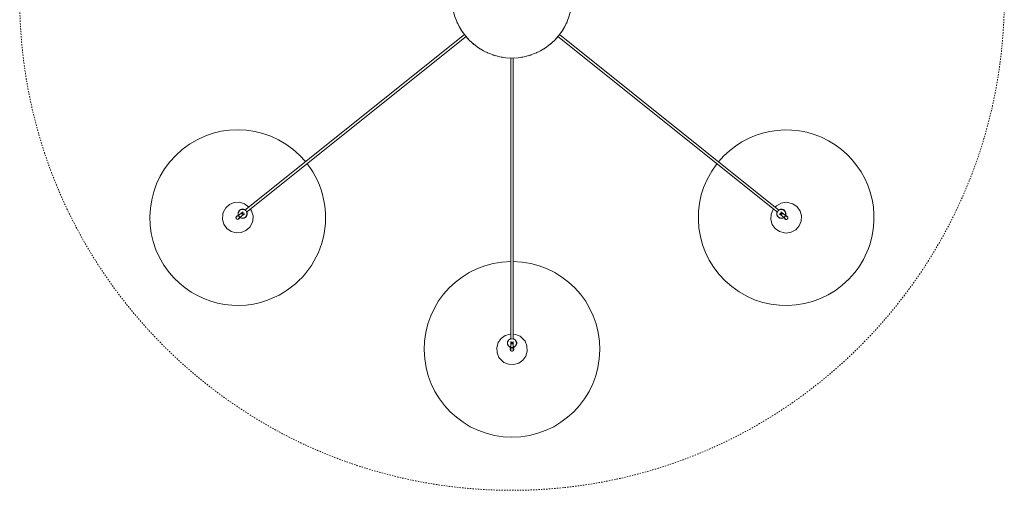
# Model space of a CAD drawing. Header units: millimetres. Extents: x 2868 to 10969, y -1250 to 7939.
# Tile 8 of 15: x 2868 to 5110, y 5473 to 6545. Entities that reach past the tile are written whole.
import ezdxf

# ---------------------------------------------------------------- set-up
doc = ezdxf.new("R2010")
doc.units = ezdxf.units.MM
doc.linetypes.add('Dash', pattern=[6, 3, -3])
doc.layers.add('A-ANNO-DIMS', color=7, linetype='Dash', lineweight=15, true_color=0xd2d2d2)
doc.layers.add('E-LITE-EQPM', color=7, linetype='Continuous', lineweight=20)

# ---------------------------------------------------------------- blocks, each defined once
blk = doc.blocks.new('68595-7L_ 68596-7L_ 68596-7L  KOMBO400 - 64314-44-7L SAMBA Black_ribbon beige pendant lamp ø450-7L-596359-Planta_PDF')
at = {"layer": 'E-LITE-EQPM'}
for p, q in [((9.5, 787.8), (10.7, 787.8)), ((10.7, 787.3), (9.6, 787.3)), ((10.7, 785.8), (10.7, 787.8)), ((10.7, 783.8), (10.7, 785.8)), ((-3, 136.5), (-3, 776.6)), ((3, 776.6), (3, 136.5)), ((10.7, 783.8), (9.5, 783.8)), ((10.7, 784.3), (9.6, 784.3)), ((-609.1, 499.8), (-608.3, 500.8)), ((-607.9, 500.5), (-608.6, 499.6)), ((-606.7, 499.6), (-608.3, 500.8)), ((-605.1, 498.3), (-606.7, 499.6)), ((-605.5, 498.6), (-606.2, 497.8)), ((-605.1, 498.3), (-605.9, 497.3)), ((-108.5, 83), (-608.1, 483.1)), ((-604.4, 487.8), (-104.7, 87.7)), ((104.7, 87.7), (604.2, 488)), ((607.9, 483.3), (108.5, 83.1)), ((618.4, 481.8), (617.6, 482.8)), ((618.8, 482.1), (618.1, 483)), ((618.4, 481.8), (619.9, 483)), ((619.9, 483), (621.5, 484.3)), ((621.1, 484), (620.4, 484.9)), ((620.7, 485.3), (621.5, 484.3))]:
    blk.add_line(p, q, dxfattribs=at)
at = {"layer": 'E-LITE-EQPM', "flags": 128}
for points in [[(-27.3, 821.9), (-18.6, 829.7), (-7.7, 834.1), (4, 834.8), (15.2, 831.5), (24.8, 824.7), (31.5, 815.2), (34.8, 803.9), (34.1, 792.2), (29.7, 781.4), (27.3, 778.1)], [(-3, 765.3), (-4, 765.2), (-15.2, 768.5), (-24.8, 775.3), (-31.5, 784.8), (-34.8, 796.1), (-34.1, 807.8), (-29.7, 818.6), (-27.3, 821.9)], [(-3, 776), (-3.2, 776.1), (-3.6, 776.2), (-4, 776.4), (-4.4, 776.5), (-4.8, 776.7), (-5.1, 776.9), (-5.5, 777.1), (-5.8, 777.3), (-6.1, 777.6), (-6.5, 777.8), (-6.8, 778.1), (-7.1, 778.4), (-7.4, 778.7), (-7.7, 779), (-7.9, 779.3), (-8.2, 779.6), (-8.4, 779.9), (-8.7, 780.3), (-8.9, 780.6), (-9.1, 781), (-9.3, 781.4), (-9.4, 781.7), (-9.6, 782.1), (-9.7, 782.5), (-9.9, 782.9), (-10, 783.3), (-10.1, 783.7), (-10.1, 784.1), (-10.2, 784.5), (-10.3, 784.9), (-10.3, 785.3), (-10.3, 785.7), (-10.3, 786.1), (-10.3, 786.6), (-10.2, 787), (-10.2, 787.4), (-10.1, 787.8), (-10, 788.2), (-9.9, 788.6), (-9.8, 789), (-9.7, 789.4), (-9.5, 789.7), (-9.4, 790.1), (-9.2, 790.5), (-9, 790.9), (-8.8, 791.2), (-8.6, 791.6), (-8.3, 791.9), (-8.1, 792.2), (-7.8, 792.5), (-7.5, 792.9), (-7.3, 793.1), (-7, 793.4), (-6.6, 793.7), (-6.3, 794), (-6, 794.2), (-5.7, 794.4), (-5.3, 794.7), (-4.9, 794.9), (-4.6, 795.1), (-4.2, 795.2), (-3.8, 795.4), (-3.4, 795.5), (-3.1, 795.7)], [(-3.1, 802.5), (-3.2, 802.4), (-3.3, 802.2), (-3.4, 802.1), (-3.5, 802), (-3.6, 801.8), (-3.6, 801.7), (-3.7, 801.5), (-3.7, 801.4), (-3.8, 801.2), (-3.8, 801.1), (-3.9, 800.9), (-3.9, 800.8), (-4, 800.6), (-4, 800.5), (-4, 800.3), (-4, 800.1), (-4, 800), (-4, 799.8), (-4, 799.7), (-4, 799.5), (-3.9, 799.3), (-3.9, 799.2), (-3.9, 799), (-3.8, 798.9), (-3.8, 798.7), (-3.7, 798.6), (-3.7, 798.4), (-3.6, 798.3), (-3.5, 798.1), (-3.5, 798), (-3.4, 797.9), (-3.3, 797.7), (-3.2, 797.6), (-3.1, 797.5), (-3, 797.3)], [(3.1, 797.5), (3.2, 797.6), (3.3, 797.8), (3.4, 797.9), (3.5, 798), (3.6, 798.2), (3.6, 798.3), (3.7, 798.5), (3.7, 798.6), (3.8, 798.8), (3.8, 798.9), (3.9, 799.1), (3.9, 799.2), (4, 799.4), (4, 799.5), (4, 799.7), (4, 799.9), (4, 800), (4, 800.2), (4, 800.3), (4, 800.5), (3.9, 800.7), (3.9, 800.8), (3.9, 801), (3.8, 801.1), (3.8, 801.3), (3.7, 801.4), (3.7, 801.6), (3.6, 801.7), (3.5, 801.9), (3.5, 802), (3.4, 802.1), (3.3, 802.3), (3.2, 802.4), (3.1, 802.5), (3, 802.7), (2.9, 802.8), (2.8, 802.9), (2.7, 803), (2.5, 803.1), (2.4, 803.2), (2.3, 803.3), (2.1, 803.4), (2, 803.5), (1.9, 803.5), (1.7, 803.6), (1.6, 803.7), (1.4, 803.7), (1.3, 803.8), (1.1, 803.8), (1, 803.9), (0.8, 803.9), (0.7, 803.9), (0.5, 804), (0.3, 804), (0.2, 804), (0, 804), (-0.1, 804), (-0.3, 804), (-0.5, 804), (-0.6, 804), (-0.8, 803.9), (-0.9, 803.9), (-1.1, 803.9), (-1.2, 803.8), (-1.4, 803.8), (-1.5, 803.7), (-1.7, 803.6), (-1.8, 803.6), (-2, 803.5), (-2.1, 803.4), (-2.2, 803.3), (-2.4, 803.2), (-2.5, 803.1), (-2.6, 803), (-2.7, 802.9), (-2.9, 802.8), (-3, 802.7), (-3.1, 802.6), (-3.1, 802.5)], [(-3, 795.9), (-3, 796.1), (-3, 796.3), (-3, 796.6), (-3, 796.8), (-3, 797), (-3, 797.2), (-3, 797.4), (-3, 797.6), (-3, 797.8), (-3, 798), (-3, 798.1), (-3, 798.3), (-3, 798.5), (-3, 798.6), (-3, 798.8), (-3, 798.9), (-3, 799.1), (-3, 799.2), (-3, 799.3), (-3, 799.4), (-3, 799.5), (-3, 799.6), (-3, 799.7), (-3, 799.8), (-3, 799.8), (-3, 799.9), (-3, 799.9), (-3, 800), (-3, 800), (-3, 800), (-3, 800)], [(-3, 782.2), (-3, 787.7), (-3, 793.2), (-3, 795.9)], [(3, 800), (3, 800), (3, 800), (3, 800), (3, 799.9), (3, 799.9), (3, 799.8), (3, 799.8), (3, 799.7), (3, 799.6), (3, 799.5), (3, 799.4), (3, 799.3), (3, 799.2), (3, 799.1), (3, 799), (3, 798.8), (3, 798.7), (3, 798.5), (3, 798.3), (3, 798.2), (3, 798), (3, 797.8), (3, 797.6), (3, 797.4), (3, 797.2), (3, 797), (3, 796.8), (3, 796.6), (3, 796.4), (3, 796.2), (3, 795.9), (3, 795.9)], [(3, 797.3), (3.1, 797.4), (3.1, 797.5)], [(3, 795.9), (3, 790.4), (3, 785), (3, 782.2)], [(3, 795.7), (3.2, 795.6), (3.6, 795.5), (4, 795.3), (4.4, 795.2), (4.8, 795), (5.1, 794.8), (5.5, 794.6), (5.8, 794.3), (6.1, 794.1), (6.5, 793.8), (6.8, 793.6), (7.1, 793.3), (7.4, 793), (7.7, 792.7), (7.9, 792.4), (8.2, 792.1), (8.4, 791.7), (8.7, 791.4), (8.9, 791.1), (9.1, 790.7), (9.3, 790.3), (9.4, 790), (9.6, 789.6), (9.7, 789.2), (9.9, 788.8), (10, 788.4), (10.1, 788)], [(27.3, 778.1), (18.6, 770.3), (7.7, 765.9), (3, 765.6)], [(10.1, 783.8), (10, 783.5), (9.9, 783.1), (9.8, 782.7), (9.7, 782.3), (9.5, 781.9), (9.4, 781.6), (9.2, 781.2), (9, 780.8), (8.8, 780.5), (8.6, 780.1), (8.3, 779.8), (8.1, 779.5), (7.8, 779.1), (7.5, 778.8), (7.3, 778.5), (7, 778.3), (6.6, 778), (6.3, 777.7), (6, 777.5), (5.7, 777.2), (5.3, 777), (4.9, 776.8), (4.6, 776.6), (4.2, 776.5), (3.8, 776.3), (3.4, 776.1), (3.1, 776)], [(-658.6, 492.4), (-659.2, 504.1), (-655.9, 515.3), (-649.1, 524.9), (-639.6, 531.6), (-628.3, 534.8), (-616.6, 534.1), (-605.8, 529.6), (-597.1, 521.8), (-591.4, 511.6), (-590.3, 507.7)], [(595.3, 480.9), (594.7, 481.6), (590.2, 492.4), (589.5, 504.1), (592.7, 515.4), (599.5, 525), (609, 531.8), (620.2, 535), (624.3, 535.3)], [(624.3, 535.3), (635.8, 533.3), (646.1, 527.7), (653.9, 518.9), (658.4, 508.1), (659.1, 496.4), (655.8, 485.2), (649.1, 475.6), (639.6, 468.8), (628.3, 465.5), (624.3, 465.3)], [(-620.6, 500.9), (-620.6, 501.1), (-620.6, 501.2), (-620.7, 501.4), (-620.8, 501.5), (-620.8, 501.7), (-620.9, 501.8), (-621, 502), (-621, 502.1), (-621.1, 502.2), (-621.2, 502.4), (-621.3, 502.5), (-621.4, 502.6), (-621.5, 502.7), (-621.6, 502.9), (-621.7, 503), (-621.9, 503.1), (-622, 503.2), (-622.1, 503.3), (-622.2, 503.4), (-622.4, 503.4), (-622.5, 503.5), (-622.7, 503.6), (-622.8, 503.7), (-622.9, 503.7), (-623.1, 503.8), (-623.2, 503.8), (-623.4, 503.9), (-623.6, 503.9), (-623.7, 504), (-623.9, 504), (-624, 504), (-624.2, 504), (-624.3, 504), (-624.5, 504), (-624.7, 504), (-624.8, 504), (-625, 504), (-625.1, 504), (-625.3, 504), (-625.5, 503.9), (-625.6, 503.9), (-625.8, 503.8), (-625.9, 503.8), (-626.1, 503.7), (-626.2, 503.6), (-626.3, 503.6), (-626.5, 503.5), (-626.6, 503.4), (-626.8, 503.3), (-626.9, 503.2), (-627, 503.1), (-627.1, 503), (-627.3, 502.9), (-627.4, 502.8), (-627.5, 502.7), (-627.6, 502.6), (-627.7, 502.4), (-627.8, 502.3), (-627.9, 502.2), (-627.9, 502), (-628, 501.9), (-628.1, 501.7), (-628.2, 501.6), (-628.2, 501.5), (-628.3, 501.3), (-628.3, 501.2), (-628.4, 501), (-628.4, 500.8), (-628.4, 500.7), (-628.4, 500.5), (-628.5, 500.4), (-628.5, 500.2), (-628.5, 500), (-628.5, 499.9), (-628.5, 499.7), (-628.4, 499.6), (-628.4, 499.4), (-628.4, 499.3), (-628.4, 499.2)], [(-628.4, 499.2), (-628.3, 499), (-628.3, 498.9), (-628.2, 498.7), (-628.2, 498.6), (-628.1, 498.4), (-628.1, 498.3), (-628, 498.1), (-627.9, 498), (-627.8, 497.8), (-627.7, 497.7), (-627.6, 497.6), (-627.5, 497.5), (-627.4, 497.3), (-627.3, 497.2), (-627.2, 497.1), (-627.1, 497), (-627, 496.9), (-626.8, 496.8), (-626.7, 496.7), (-626.6, 496.6), (-626.4, 496.5), (-626.3, 496.5), (-626.1, 496.4), (-626, 496.3), (-625.8, 496.3), (-625.7, 496.2), (-625.5, 496.2), (-625.4, 496.1), (-625.2, 496.1), (-625.1, 496.1), (-624.9, 496.1), (-624.8, 496), (-624.6, 496), (-624.4, 496), (-624.3, 496)], [(-623.1, 495.1), (-623.3, 495.3), (-623.5, 495.4), (-623.7, 495.5), (-623.8, 495.7), (-624, 495.8), (-624.2, 495.9), (-624.3, 496.1), (-624.5, 496.2), (-624.6, 496.3), (-624.8, 496.4), (-624.9, 496.5), (-625, 496.6), (-625.2, 496.7), (-625.3, 496.8), (-625.4, 496.9), (-625.5, 497), (-625.6, 497.1), (-625.7, 497.2), (-625.8, 497.3), (-625.9, 497.3), (-626, 497.4), (-626, 497.5), (-626.1, 497.5), (-626.2, 497.5), (-626.2, 497.6), (-626.3, 497.6), (-626.3, 497.7), (-626.3, 497.7), (-626.3, 497.7), (-626.3, 497.7), (-626.4, 497.7)], [(-607.8, 482.6), (-608.2, 482.3), (-608.5, 482.1), (-608.9, 481.9), (-609.3, 481.8), (-609.6, 481.6), (-610, 481.5), (-610.4, 481.3), (-610.8, 481.2), (-611.2, 481.1), (-611.6, 481.1), (-612, 481), (-612.4, 480.9), (-612.8, 480.9), (-613.3, 480.9), (-613.7, 480.9), (-614.1, 480.9), (-614.5, 481), (-614.9, 481), (-615.3, 481.1), (-615.7, 481.2), (-616.1, 481.3), (-616.5, 481.4), (-616.9, 481.5), (-617.3, 481.6), (-617.7, 481.8), (-618, 482), (-618.4, 482.2), (-618.7, 482.4), (-619.1, 482.6), (-619.4, 482.8), (-619.8, 483.1), (-620.1, 483.3), (-620.4, 483.6), (-620.7, 483.9), (-621, 484.2), (-621.2, 484.5), (-621.5, 484.8), (-621.8, 485.2), (-622, 485.5), (-622.2, 485.8), (-622.4, 486.2), (-622.6, 486.6), (-622.8, 486.9), (-623, 487.3), (-623.1, 487.7), (-623.2, 488.1), (-623.3, 488.5), (-623.4, 488.9), (-623.5, 489.3), (-623.6, 489.7), (-623.7, 490.1), (-623.7, 490.5), (-623.7, 490.9), (-623.7, 491.3), (-623.7, 491.7), (-623.7, 492.2), (-623.6, 492.6), (-623.6, 493), (-623.5, 493.4), (-623.4, 493.8), (-623.3, 494.2), (-623.1, 494.6), (-623, 494.9)], [(-612.5, 486.6), (-616.7, 490), (-621, 493.4), (-623.1, 495.1)], [(-622.6, 502.4), (-622.6, 502.4), (-622.6, 502.4), (-622.6, 502.4), (-622.5, 502.3), (-622.5, 502.3), (-622.5, 502.3), (-622.4, 502.2), (-622.4, 502.2), (-622.3, 502.1), (-622.2, 502.1), (-622.2, 502), (-622.1, 502), (-622, 501.9), (-621.9, 501.8), (-621.8, 501.7), (-621.7, 501.6), (-621.6, 501.5), (-621.4, 501.5), (-621.3, 501.3), (-621.2, 501.2), (-621, 501.1), (-620.9, 501), (-620.7, 500.9), (-620.6, 500.8), (-620.4, 500.7), (-620.3, 500.5), (-620.1, 500.4), (-619.9, 500.3), (-619.8, 500.1), (-619.6, 500), (-619.4, 499.8), (-619.4, 499.8)], [(-620.5, 500.7), (-620.5, 500.8), (-620.6, 500.9)], [(-619.4, 499.8), (-615.1, 496.4), (-610.9, 493), (-608.7, 491.3)], [(-619.3, 499.7), (-619, 499.8), (-618.7, 500), (-618.3, 500.2), (-617.9, 500.4), (-617.6, 500.6), (-617.2, 500.8), (-616.8, 500.9), (-616.4, 501), (-616, 501.1), (-615.6, 501.2), (-615.2, 501.3), (-614.8, 501.4), (-614.4, 501.4), (-614, 501.5), (-613.6, 501.5), (-613.2, 501.5), (-612.8, 501.5), (-612.3, 501.4), (-611.9, 501.4), (-611.5, 501.3), (-611.1, 501.2), (-610.7, 501.1), (-610.3, 501), (-609.9, 500.9), (-609.6, 500.7), (-609.2, 500.6), (-608.8, 500.4)], [(-605.5, 497.8), (-605.3, 497.6), (-605.1, 497.2), (-604.8, 496.9), (-604.6, 496.5), (-604.4, 496.2), (-604.2, 495.8), (-604, 495.4), (-603.9, 495.1), (-603.7, 494.7), (-603.6, 494.3), (-603.5, 493.9), (-603.4, 493.5), (-603.3, 493.1), (-603.2, 492.7), (-603.2, 492.3), (-603.1, 491.9), (-603.1, 491.5), (-603.1, 491), (-603.1, 490.6), (-603.2, 490.2), (-603.2, 489.8), (-603.3, 489.4), (-603.4, 489), (-603.5, 488.6), (-603.6, 488.2), (-603.7, 487.8), (-603.8, 487.4)], [(-590.3, 507.7), (-589.7, 496), (-593, 484.7), (-595.7, 480.9)], [(603.7, 487.6), (603.6, 487.8), (603.4, 488.2), (603.3, 488.6), (603.2, 489), (603.1, 489.4), (603.1, 489.8), (603, 490.2), (603, 490.7), (602.9, 491.1), (602.9, 491.5), (602.9, 491.9), (603, 492.3), (603, 492.7), (603.1, 493.1), (603.1, 493.5), (603.2, 493.9), (603.3, 494.3), (603.5, 494.7), (603.6, 495.1), (603.8, 495.5), (603.9, 495.9), (604.1, 496.2), (604.3, 496.6), (604.5, 496.9), (604.8, 497.3), (605, 497.6), (605.3, 497.9), (605.5, 498.2), (605.8, 498.6), (606.1, 498.8), (606.4, 499.1), (606.7, 499.4), (607, 499.6), (607.4, 499.9), (607.7, 500.1), (608.1, 500.3), (608.4, 500.5), (608.8, 500.7), (609.2, 500.9), (609.5, 501), (609.9, 501.2), (610.3, 501.3), (610.7, 501.4), (611.1, 501.5), (611.5, 501.6), (611.9, 501.6), (612.3, 501.7), (612.8, 501.7), (613.2, 501.7), (613.6, 501.7), (614, 501.7), (614.4, 501.7), (614.8, 501.6), (615.2, 501.5), (615.6, 501.4), (616, 501.3), (616.4, 501.2), (616.8, 501.1), (617.2, 500.9), (617.6, 500.8), (617.9, 500.6), (618.3, 500.4), (618.6, 500.2), (619, 500)], [(608.5, 491.5), (612.8, 494.9), (617.1, 498.3), (619.2, 500.1)], [(622.9, 495.4), (618.7, 492), (614.4, 488.5), (612.3, 486.8)], [(619.2, 500.1), (619.4, 500.2), (619.5, 500.3), (619.7, 500.5), (619.9, 500.6), (620, 500.7), (620.2, 500.9), (620.4, 501), (620.5, 501.1), (620.7, 501.2), (620.8, 501.4), (621, 501.5), (621.1, 501.6), (621.2, 501.7), (621.3, 501.8), (621.5, 501.9), (621.6, 502), (621.7, 502), (621.8, 502.1), (621.9, 502.2), (621.9, 502.3), (622, 502.3), (622.1, 502.4), (622.2, 502.4), (622.2, 502.5), (622.3, 502.5), (622.3, 502.5), (622.3, 502.6), (622.4, 502.6), (622.4, 502.6), (622.4, 502.6), (622.4, 502.6)], [(624.3, 504.3), (624.1, 504.3), (624, 504.3), (623.8, 504.3), (623.6, 504.2), (623.5, 504.2), (623.3, 504.2), (623.2, 504.1), (623, 504.1), (622.9, 504), (622.7, 504), (622.6, 503.9), (622.4, 503.8), (622.3, 503.8), (622.2, 503.7), (622, 503.6), (621.9, 503.5), (621.8, 503.4), (621.6, 503.3), (621.5, 503.2), (621.4, 503.1), (621.3, 503), (621.2, 502.8), (621.1, 502.7), (621, 502.6), (620.9, 502.4), (620.8, 502.3), (620.7, 502.2), (620.7, 502), (620.6, 501.9), (620.5, 501.7), (620.5, 501.6), (620.4, 501.4), (620.4, 501.3), (620.4, 501.1), (620.3, 501)], [(622.8, 495.3), (622.9, 495), (623, 494.6), (623.1, 494.2), (623.2, 493.8), (623.3, 493.4), (623.4, 493), (623.5, 492.6), (623.5, 492.2), (623.5, 491.8), (623.5, 491.4), (623.5, 491), (623.5, 490.6), (623.4, 490.1), (623.4, 489.7), (623.3, 489.3), (623.2, 488.9), (623.1, 488.5), (623, 488.1), (622.8, 487.8), (622.7, 487.4), (622.5, 487), (622.3, 486.6), (622.1, 486.3), (621.9, 485.9), (621.7, 485.6), (621.5, 485.2), (621.2, 484.9)], [(626.2, 497.9), (626.2, 497.9), (626.1, 497.9), (626.1, 497.9), (626.1, 497.9), (626.1, 497.9), (626, 497.8), (626, 497.8), (625.9, 497.8), (625.9, 497.7), (625.8, 497.6), (625.7, 497.6), (625.6, 497.5), (625.5, 497.4), (625.4, 497.4), (625.3, 497.3), (625.2, 497.2), (625.1, 497.1), (625, 497), (624.9, 496.9), (624.7, 496.8), (624.6, 496.7), (624.4, 496.6), (624.3, 496.5), (624.1, 496.3), (624, 496.2), (623.8, 496.1), (623.7, 495.9), (623.5, 495.8), (623.3, 495.7), (623.2, 495.5), (623, 495.4), (622.9, 495.4)], [(624, 496.3), (624.2, 496.3), (624.3, 496.3)], [(624.3, 496.3), (624.4, 496.3), (624.6, 496.3), (624.8, 496.3), (624.9, 496.3), (625.1, 496.4), (625.2, 496.4), (625.4, 496.4), (625.5, 496.5), (625.7, 496.5), (625.8, 496.6), (626, 496.7), (626.1, 496.7), (626.3, 496.8), (626.4, 496.9), (626.5, 497), (626.7, 497.1), (626.8, 497.2), (626.9, 497.3), (627, 497.4), (627.1, 497.5), (627.3, 497.6), (627.4, 497.7), (627.5, 497.9), (627.6, 498), (627.6, 498.1), (627.7, 498.3), (627.8, 498.4), (627.9, 498.5), (627.9, 498.7), (628, 498.8), (628.1, 499), (628.1, 499.1), (628.2, 499.3), (628.2, 499.4), (628.2, 499.6), (628.2, 499.8), (628.3, 499.9), (628.3, 500.1), (628.3, 500.2), (628.3, 500.4), (628.3, 500.6), (628.3, 500.7), (628.2, 500.9), (628.2, 501), (628.2, 501.2), (628.1, 501.3), (628.1, 501.5), (628, 501.6), (628, 501.8), (627.9, 501.9), (627.8, 502.1), (627.8, 502.2), (627.7, 502.4), (627.6, 502.5), (627.5, 502.6), (627.4, 502.8), (627.3, 502.9), (627.2, 503), (627.1, 503.1), (627, 503.2), (626.9, 503.3), (626.7, 503.4), (626.6, 503.5), (626.5, 503.6), (626.3, 503.7), (626.2, 503.8), (626.1, 503.9), (625.9, 503.9), (625.8, 504), (625.6, 504), (625.5, 504.1), (625.3, 504.1), (625.2, 504.2), (625, 504.2), (624.8, 504.2), (624.7, 504.3), (624.5, 504.3), (624.4, 504.3), (624.3, 504.3)], [(-599.2, 476), (-599.8, 475.2), (-609.4, 468.5), (-620.6, 465.3), (-632.3, 465.9), (-643.1, 470.4), (-651.9, 478.2), (-657.5, 488.5), (-658.6, 492.4)], [(624.3, 465.3), (612.7, 467.2), (602.5, 472.9), (599.3, 476.4)], [(618, 482.3), (617.7, 482.1), (617.3, 482), (616.9, 481.8), (616.5, 481.7), (616.1, 481.6), (615.7, 481.4), (615.3, 481.4), (614.9, 481.3), (614.5, 481.2), (614.1, 481.2), (613.7, 481.1), (613.3, 481.1), (612.9, 481.1), (612.5, 481.2), (612.1, 481.2), (611.7, 481.3), (611.2, 481.3), (610.8, 481.4), (610.4, 481.5), (610.1, 481.6), (609.7, 481.8), (609.3, 481.9), (608.9, 482.1), (608.5, 482.3), (608.2, 482.5), (607.8, 482.7), (607.5, 482.9)]]:
    blk.add_lwpolyline(points, dxfattribs=at)
at = {"layer": 'E-LITE-EQPM'}
for centre, radius, start, end in [((0, 800), 200, 90.0002, 269.1467), ((0, 800), 200, 270.8615, 90.0002), ((0, 785.8), 10, 90, 270), ((0, 800), 3, 165, 180), ((0, 800), 3, 180, 191.588), ((0, 785.8), 2, 90, 270), ((0, 785.8), 2, 90, 270), ((0, 785.8), 10, 270, 90), ((0, 785.8), 2, 270, 90), ((0, 785.8), 2, 270, 90), ((0, 800), 3, 0, 15), ((0, 800), 3, 348.4123, 0), ((0, 785.8), 10.3, 30, 32.0576), ((0, 785.8), 10.3, 210, 212.0576), ((-624.5, 500), 200, 65.1786, 141.3143), ((624.3, 500.3), 200, 38.7079, 217.8546), ((-624.5, 500), 200, 322.1756, 65.1604), ((-624.5, 500), 200, 141.3143, 320.4608), ((624.3, 500.3), 200, 17.958, 38.7079), ((624.3, 500.3), 200, 219.5694, 17.9387), ((-624.5, 500), 3, 216.3143, 231.3143), ((-624.5, 500), 3, 231.3143, 242.7501), ((-613.4, 491.2), 10, 141.3143, 321.3143), ((-624.5, 500), 3, 51.3143, 66.3143), ((-624.5, 500), 3, 39.9519, 51.3143), ((-613.4, 491.2), 10, 321.3143, 141.3143), ((-613.4, 491.2), 10.3, 81.3143, 83.3718), ((613.2, 491.4), 10, 38.7079, 218.7079), ((613.2, 491.4), 10.3, 158.7079, 160.7655), ((613.2, 491.4), 10, 218.7079, 38.7079), ((613.2, 491.4), 2, 38.7079, 218.7079), ((613.2, 491.4), 2, 38.7079, 218.7079), ((624.3, 500.3), 3, 128.7079, 140.0708), ((624.3, 500.3), 3, 113.7079, 128.7079), ((624.3, 500.3), 3, 297.2725, 308.7079), ((624.3, 500.3), 3, 308.7079, 323.7079), ((-613.4, 491.2), 2, 141.3143, 321.3143), ((-613.4, 491.2), 2, 141.3143, 321.3143), ((-613.4, 491.2), 2, 321.3143, 141.3143), ((-613.4, 491.2), 2, 321.3143, 141.3143), ((-613.4, 491.2), 10.3, 261.3143, 263.3718), ((613.2, 491.4), 2, 218.7079, 38.7079), ((613.2, 491.4), 2, 218.7079, 38.7079), ((613.2, 491.4), 10.3, 338.7079, 340.7655), ((0, 0), 136.7, 97.84, 100.5259), ((0, 0), 136.7, 79.4741, 82.16), ((0, 0), 136.7, 121.4387, 124.9273), ((0, 0), 136.7, 113.5273, 116.9461), ((0, 0), 136.7, 105.7108, 108.9297), ((0, 0), 136.7, 71.0703, 74.2892), ((0, 0), 136.7, 63.0539, 66.4727), ((0, 0), 136.7, 55.0727, 58.5613), ((0, 0), 136.7, 137.201, 140.7285), ((0, 0), 136.7, 129.2715, 132.799), ((0, 0), 136.7, 47.201, 50.7285), ((0, 0), 136.7, 39.2715, 42.799), ((0, 0), 136.7, 145.0727, 148.5613), ((0, 0), 136.7, 31.4387, 34.9273), ((0, 0), 136.7, 153.0539, 156.4727), ((0, 0), 136.7, 23.5273, 26.9461)]:
    blk.add_arc(centre, radius, start, end, dxfattribs=at)
for centre, major_axis, start_param, end_param in [((0, 785.8), (-3, 0), 0.840153, 1.570796), ((0, 785.8), (3, 0), 4.712389, 5.443033), ((-613.4, 491.2), (1.88, 2.34), 3.981745, 4.712389), ((-613.4, 491.2), (1.88, 2.34), 4.712389, 5.443033), ((613.2, 491.4), (-1.88, 2.34), 0.840153, 1.570796), ((613.2, 491.4), (-1.88, 2.34), 1.570796, 2.30144)]:
    blk.add_ellipse(centre, major_axis=major_axis, ratio=0.038955, start_param=start_param, end_param=end_param, dxfattribs=at)
for points, knots in [([(-4.4, 794.8), (-4.4, 794.8), (-4.3, 794.9), (-3.8, 795.1), (-3.2, 795.3), (-2.7, 795.5)], [0, 0, 0, 0, 0.1428571, 0.2857143, 0.5714286, 0.5714286, 0.5714286, 0.5714286]), ([(0, 796.3), (-0.5, 796.3), (-1.6, 796.3), (-2.6, 796.2), (-3, 796), (-3, 795.9), (-3, 795.8)], [-1, -1, -1, -1, -0.8333333, -0.6666667, -0.5555556, -0.4444444, -0.4444444, -0.4444444, -0.4444444]), ([(0, 796.3), (0.4, 796.3), (1.1, 796.3), (2, 796.2), (2.7, 796.1), (3, 796), (3, 795.9), (3, 795.8), (3, 795.8)], [0, 0, 0, 0, 0.1111111, 0.2222222, 0.3333333, 0.4444444, 0.5138889, 0.5555556, 0.5555556, 0.5555556, 0.5555556]), ([(2.9, 795.4), (3.1, 795.4), (3.4, 795.2), (3.8, 795.1), (4, 795), (4.1, 795), (4.2, 794.9), (4.3, 794.9), (4.4, 794.8), (4.4, 794.8)], [0.4648461, 0.4648461, 0.4648461, 0.4648461, 0.5714286, 0.6785714, 0.7321429, 0.7857143, 0.8392857, 0.8928571, 1, 1, 1, 1]), ([(9.8, 787.8), (9.8, 787.8), (9.8, 787.8), (9.8, 787.7), (9.9, 787.6), (9.9, 787.4), (9.9, 787.1), (10, 786.8), (10, 786.5), (10, 786.2), (10, 785.9), (10, 785.8)], [0, 0, 0, 0, 0.0555556, 0.1111111, 0.1666667, 0.2222222, 0.2777778, 0.3333333, 0.3888889, 0.4444444, 0.5138889, 0.5138889, 0.5138889, 0.5138889]), ([(10, 785.8), (10, 785.7), (10, 785.5), (10, 785.3), (10, 784.9), (9.9, 784.5), (9.9, 784.2), (9.8, 783.9), (9.8, 783.8), (9.8, 783.8)], [0.5138889, 0.5138889, 0.5138889, 0.5138889, 0.5486111, 0.5833333, 0.6527778, 0.7222222, 0.7916667, 0.8611111, 1, 1, 1, 1]), ([(-2.7, 776.2), (-3, 776.3), (-3.4, 776.4), (-3.8, 776.6), (-4, 776.7), (-4.1, 776.7), (-4.2, 776.8), (-4.3, 776.8), (-4.4, 776.8), (-4.4, 776.8)], [0.4285714, 0.4285714, 0.4285714, 0.4285714, 0.5714286, 0.6785714, 0.7321429, 0.7857143, 0.8392857, 0.8928571, 1, 1, 1, 1]), ([(4.4, 776.8), (4.4, 776.8), (4.3, 776.8), (3.8, 776.6), (3.2, 776.3), (2.6, 776.2), (2.5, 776.2)], [0, 0, 0, 0, 0.1428571, 0.2857143, 0.5714286, 0.6099727, 0.6099727, 0.6099727, 0.6099727]), ([(-621.6, 497.8), (-621.9, 497.3), (-622.6, 496.5), (-623.1, 495.6), (-623.2, 495.2), (-623.1, 495.1), (-623, 495.1)], [-1, -1, -1, -1, -0.8333333, -0.6666667, -0.5555556, -0.4444444, -0.4444444, -0.4444444, -0.4444444]), ([(-623.2, 493.4), (-623.2, 493.4), (-623.2, 493.5), (-623, 494), (-622.8, 494.6), (-622.6, 495.1)], [0, 0, 0, 0, 0.1428571, 0.2857143, 0.5714286, 0.5714286, 0.5714286, 0.5714286]), ([(-621.6, 497.8), (-621.4, 498), (-620.9, 498.6), (-620.3, 499.2), (-619.8, 499.7), (-619.5, 499.9), (-619.4, 499.8), (-619.3, 499.8), (-619.3, 499.7)], [0, 0, 0, 0, 0.1111111, 0.2222222, 0.3333333, 0.4444444, 0.5138889, 0.5555556, 0.5555556, 0.5555556, 0.5555556]), ([(-619.2, 499.3), (-619, 499.5), (-618.7, 499.7), (-618.3, 499.9), (-618.1, 500), (-618, 500.1), (-617.9, 500.2), (-617.8, 500.2), (-617.7, 500.2), (-617.7, 500.2)], [0.4285714, 0.4285714, 0.4285714, 0.4285714, 0.5714286, 0.6785714, 0.7321429, 0.7857143, 0.8392857, 0.8928571, 1, 1, 1, 1]), ([(-608.9, 500.1), (-608.9, 500.1), (-608.8, 500.1), (-608.8, 500), (-608.6, 500), (-608.4, 499.9), (-608.2, 499.7), (-608, 499.6), (-607.7, 499.4), (-607.4, 499.2), (-607.2, 499), (-607.1, 498.9)], [0, 0, 0, 0, 0.0555556, 0.1111111, 0.1666667, 0.2222222, 0.2777778, 0.3333333, 0.3888889, 0.4444444, 0.5138889, 0.5138889, 0.5138889, 0.5138889]), ([(-607.1, 498.9), (-607, 498.9), (-606.9, 498.8), (-606.7, 498.6), (-606.5, 498.4), (-606.2, 498.1), (-606, 497.9), (-605.8, 497.7), (-605.7, 497.6), (-605.7, 497.6)], [0.5138889, 0.5138889, 0.5138889, 0.5138889, 0.5486111, 0.5833333, 0.6527778, 0.7222222, 0.7916667, 0.8611111, 1, 1, 1, 1]), ([(617.5, 500.5), (617.5, 500.5), (617.6, 500.4), (618, 500.2), (618.4, 500), (618.7, 499.8)], [0, 0, 0, 0, 0.1428571, 0.2857143, 0.5046641, 0.5046641, 0.5046641, 0.5046641]), ([(621.4, 498), (621.1, 498.4), (620.4, 499.2), (619.6, 499.9), (619.2, 500.1), (619.2, 500), (619.2, 500)], [-1, -1, -1, -1, -0.8333333, -0.6666667, -0.5555556, -0.4444444, -0.4444444, -0.4444444, -0.4444444]), ([(621.4, 498), (621.6, 497.7), (622.1, 497.2), (622.6, 496.4), (622.9, 495.8), (623, 495.5), (622.9, 495.4), (622.9, 495.3), (622.8, 495.3)], [0, 0, 0, 0, 0.1111111, 0.2222222, 0.3333333, 0.4444444, 0.5138889, 0.5555556, 0.5555556, 0.5555556, 0.5555556]), ([(622.4, 495.3), (622.5, 495.1), (622.7, 494.7), (622.8, 494.3), (622.9, 494.1), (622.9, 493.9), (622.9, 493.8), (623, 493.7), (623, 493.7), (623, 493.7)], [0.4285714, 0.4285714, 0.4285714, 0.4285714, 0.5714286, 0.6785714, 0.7321429, 0.7857143, 0.8392857, 0.8928571, 1, 1, 1, 1]), ([(-607.6, 483), (-607.8, 482.9), (-608.2, 482.7), (-608.5, 482.5), (-608.7, 482.3), (-608.9, 482.3), (-609, 482.2), (-609.1, 482.2), (-609.1, 482.2), (-609.1, 482.2)], [0.4285714, 0.4285714, 0.4285714, 0.4285714, 0.5714286, 0.6785714, 0.7321429, 0.7857143, 0.8392857, 0.8928571, 1, 1, 1, 1]), ([(-603.7, 489), (-603.7, 489), (-603.7, 488.9), (-603.8, 488.4), (-604, 487.8), (-604.2, 487.3)], [0, 0, 0, 0, 0.1428571, 0.2857143, 0.5714286, 0.5714286, 0.5714286, 0.5714286]), ([(604, 487.5), (603.9, 487.8), (603.8, 488.2), (603.6, 488.6), (603.6, 488.8), (603.5, 488.9), (603.5, 489.1), (603.5, 489.2), (603.5, 489.2), (603.5, 489.2)], [0.4285714, 0.4285714, 0.4285714, 0.4285714, 0.5714286, 0.6785714, 0.7321429, 0.7857143, 0.8392857, 0.8928571, 1, 1, 1, 1]), ([(608.9, 482.4), (608.9, 482.4), (608.9, 482.4), (608.4, 482.6), (607.8, 483), (607.4, 483.3)], [0, 0, 0, 0, 0.1428571, 0.2857143, 0.5714286, 0.5714286, 0.5714286, 0.5714286]), ([(619.4, 483.6), (619.4, 483.5), (619.2, 483.4), (619, 483.3), (618.7, 483.1), (618.4, 482.9), (618.2, 482.7), (617.9, 482.6), (617.8, 482.5), (617.8, 482.5)], [0.5138889, 0.5138889, 0.5138889, 0.5138889, 0.5486111, 0.5833333, 0.6527778, 0.7222222, 0.7916667, 0.8611111, 1, 1, 1, 1]), ([(620.9, 485), (620.9, 485), (620.9, 485), (620.8, 484.9), (620.7, 484.8), (620.6, 484.7), (620.4, 484.5), (620.2, 484.3), (620, 484.1), (619.7, 483.8), (619.5, 483.7), (619.4, 483.6)], [0, 0, 0, 0, 0.0555556, 0.1111111, 0.1666667, 0.2222222, 0.2777778, 0.3333333, 0.3888889, 0.4444444, 0.5138889, 0.5138889, 0.5138889, 0.5138889])]:
    blk.add_open_spline(points, degree=3, knots=knots, dxfattribs=at)

msp = doc.modelspace()

# ---------------------------------------------------------------- linework, layer by layer
at = {"layer": 'A-ANNO-DIMS', "color": 7, "true_color": 0xf0f0f0}
msp.add_circle((3988.6, 6594.1), 1121, dxfattribs=at)
at = {"layer": 'E-LITE-EQPM'}
for start, end in [(90, 270), (270, 90)]:
    msp.add_arc((3988.6, 6594.1), 136.7, start, end, dxfattribs=at)

# ---------------------------------------------------------------- block references
at = {"layer": 'E-LITE-EQPM', "extrusion": (0, 0, -1), "rotation": 179.9999950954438}
msp.add_blockref('68595-7L_ 68596-7L_ 68596-7L  KOMBO400 - 64314-44-7L SAMBA Black_ribbon beige pendant lamp ø450-7L-596359-Planta_PDF', (-3988.6, 6594.1), dxfattribs=at)

doc.saveas('drawing.dxf')
